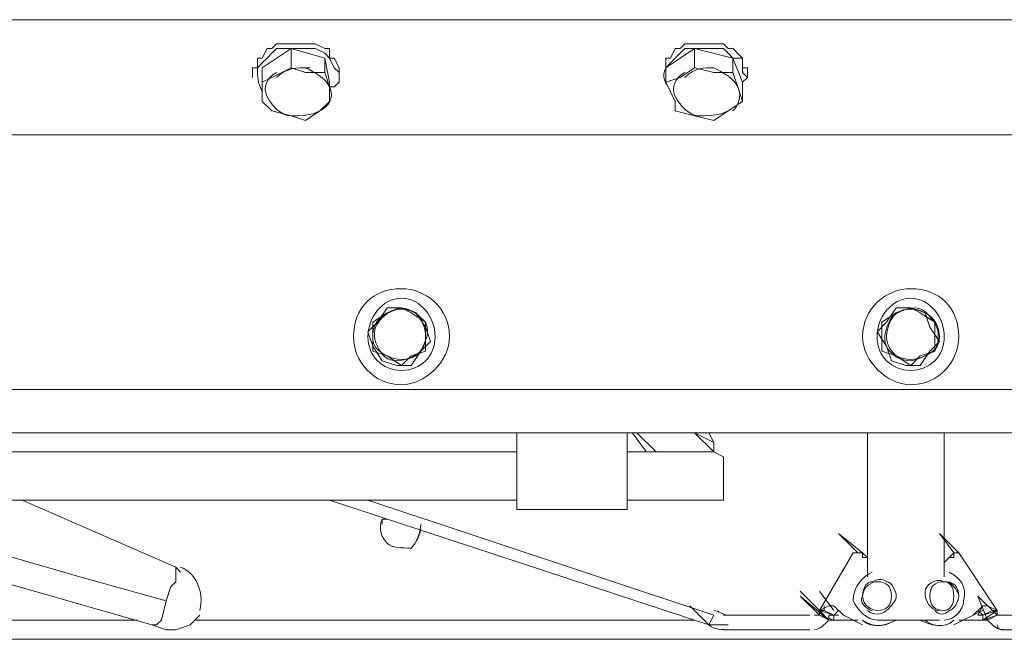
# Model space of a CAD drawing. Header units: millimetres. Extents: x -300186 to 535068, y -28581 to 763298.
# Tile 255 of 256: x 12894 to 13135, y 190097 to 190249. Entities that reach past the tile are written whole.
import ezdxf

# ---------------------------------------------------------------- set-up
doc = ezdxf.new("R2010")
doc.units = ezdxf.units.MM
doc.header["$LTSCALE"] = 10
doc.layers.add('koty', color=6, linetype='Continuous', lineweight=9)
doc.layers.add('NS_tenka', color=252, linetype='Continuous', lineweight=18)
doc.layers.add('popisky', color=6, linetype='Continuous')

# ---------------------------------------------------------------- blocks, each defined once
blk = doc.blocks.new('A$C12ac11e3')
at = {"layer": 'NS_tenka'}
for p, q in [((-869.83, 3847.74), (-17.82, 3847.74)), ((-17.82, 3847.74), (-869.83, 3847.74)), ((-599.96, 3840.67), (-598.79, 3841.85)), ((-598.79, 3841.85), (-596.43, 3841.85)), ((-596.43, 3841.85), (-595.25, 3841.85)), ((-595.25, 3841.85), (-592.89, 3841.85)), ((-592.89, 3841.85), (-591.72, 3841.85)), ((-591.72, 3841.85), (-589.36, 3841.85)), ((-589.36, 3841.85), (-587, 3840.67)), ((-499.8, 3840.67), (-498.62, 3841.85)), ((-498.62, 3841.85), (-497.44, 3841.85)), ((-497.44, 3841.85), (-495.08, 3841.85)), ((-495.08, 3841.85), (-492.73, 3841.85)), ((-492.73, 3841.85), (-491.55, 3841.85)), ((-491.55, 3841.85), (-489.19, 3841.85)), ((-489.19, 3841.85), (-488.01, 3840.67)), ((-602.32, 3835.96), (-595.25, 3840.67)), ((-602.32, 3838.31), (-601.14, 3840.67)), ((-601.14, 3840.67), (-599.96, 3840.67)), ((-601.14, 3838.31), (-599.96, 3839.49)), ((-599.96, 3839.49), (-598.79, 3840.67)), ((-598.79, 3840.67), (-596.43, 3840.67)), ((-596.43, 3840.67), (-595.25, 3840.67)), ((-595.25, 3840.67), (-595.25, 3835.96)), ((-595.25, 3840.67), (-587, 3838.31)), ((-595.25, 3840.67), (-592.89, 3840.67)), ((-592.89, 3840.67), (-591.72, 3840.67)), ((-591.72, 3840.67), (-589.36, 3840.67)), ((-589.36, 3840.67), (-587, 3839.49)), ((-587, 3840.67), (-585.82, 3840.67)), ((-587, 3839.49), (-585.82, 3838.31)), ((-585.82, 3840.67), (-585.82, 3838.31)), ((-503.33, 3835.96), (-496.26, 3840.67)), ((-502.15, 3838.31), (-500.98, 3840.67)), ((-500.98, 3840.67), (-499.8, 3840.67)), ((-500.98, 3838.31), (-499.8, 3839.49)), ((-499.8, 3839.49), (-498.62, 3840.67)), ((-498.62, 3840.67), (-497.44, 3840.67)), ((-497.44, 3840.67), (-495.08, 3840.67)), ((-496.26, 3840.67), (-496.26, 3835.96)), ((-496.26, 3840.67), (-486.84, 3838.31)), ((-495.08, 3840.67), (-492.73, 3840.67)), ((-492.73, 3840.67), (-491.55, 3840.67)), ((-491.55, 3840.67), (-489.19, 3840.67)), ((-489.19, 3840.67), (-488.01, 3839.49)), ((-488.01, 3840.67), (-486.84, 3840.67)), ((-488.01, 3839.49), (-486.84, 3838.31)), ((-486.84, 3840.67), (-484.48, 3838.31)), ((-603.5, 3835.96), (-603.5, 3838.31)), ((-603.5, 3838.31), (-602.32, 3838.31)), ((-603.5, 3835.96), (-602.32, 3837.13)), ((-602.32, 3837.13), (-601.14, 3838.31)), ((-587, 3838.31), (-587, 3834.78)), ((-587, 3838.31), (-585.82, 3832.42)), ((-585.82, 3838.31), (-585.82, 3838.31)), ((-585.82, 3838.31), (-584.64, 3835.96)), ((-585.82, 3838.31), (-584.64, 3838.31)), ((-584.64, 3838.31), (-583.47, 3835.96)), ((-503.33, 3835.96), (-503.33, 3838.31)), ((-503.33, 3838.31), (-502.15, 3838.31)), ((-503.33, 3835.96), (-502.15, 3837.13)), ((-502.15, 3837.13), (-500.98, 3838.31)), ((-486.84, 3838.31), (-486.84, 3834.78)), ((-486.84, 3838.31), (-484.48, 3832.42)), ((-486.84, 3838.31), (-484.48, 3838.31)), ((-484.48, 3838.31), (-484.48, 3835.96)), ((-484.48, 3838.31), (-484.48, 3838.31)), ((-484.48, 3838.31), (-484.48, 3835.96)), ((-604.68, 3835.96), (-604.68, 3833.6)), ((-604.68, 3835.96), (-603.5, 3835.96)), ((-603.5, 3834.78), (-603.5, 3835.96)), ((-602.32, 3832.42), (-602.32, 3835.96)), ((-595.25, 3835.96), (-599.96, 3833.6)), ((-591.72, 3834.78), (-595.25, 3835.96)), ((-595.25, 3835.96), (-595.25, 3835.96)), ((-587, 3834.78), (-591.72, 3834.78)), ((-585.82, 3831.24), (-587, 3834.78)), ((-587, 3834.78), (-587, 3834.78)), ((-584.64, 3835.96), (-583.47, 3834.78)), ((-583.47, 3833.6), (-583.47, 3835.96)), ((-583.47, 3835.96), (-583.47, 3835.96)), ((-583.47, 3835.96), (-583.47, 3835.96)), ((-583.47, 3834.78), (-583.47, 3833.6)), ((-503.33, 3835.96), (-503.33, 3833.6)), ((-503.33, 3832.42), (-503.33, 3835.96)), ((-503.33, 3834.78), (-503.33, 3835.96)), ((-503.33, 3835.96), (-503.33, 3835.96)), ((-496.26, 3835.96), (-499.8, 3833.6)), ((-491.55, 3834.78), (-496.26, 3835.96)), ((-496.26, 3835.96), (-496.26, 3835.96)), ((-486.84, 3834.78), (-491.55, 3834.78)), ((-485.66, 3831.24), (-486.84, 3834.78)), ((-486.84, 3834.78), (-486.84, 3834.78)), ((-484.48, 3835.96), (-484.48, 3834.78)), ((-484.48, 3835.96), (-483.3, 3835.96)), ((-484.48, 3834.78), (-483.3, 3833.6)), ((-483.3, 3833.6), (-483.3, 3835.96)), ((-483.3, 3835.96), (-483.3, 3835.96)), ((-604.68, 3833.6), (-604.68, 3833.6)), ((-599.96, 3833.6), (-602.32, 3832.42)), ((-602.32, 3832.42), (-602.32, 3827.71)), ((-585.82, 3832.42), (-585.82, 3827.71)), ((-583.47, 3832.42), (-584.64, 3831.24)), ((-583.47, 3833.6), (-583.47, 3832.42)), ((-503.33, 3833.6), (-503.33, 3833.6)), ((-499.8, 3833.6), (-503.33, 3832.42)), ((-503.33, 3832.42), (-500.98, 3827.71)), ((-483.3, 3833.6), (-484.48, 3832.42)), ((-484.48, 3832.42), (-484.48, 3827.71)), ((-484.48, 3832.42), (-484.48, 3831.24)), ((-585.82, 3827.71), (-585.82, 3831.24)), ((-584.64, 3831.24), (-585.82, 3831.24)), ((-484.48, 3827.71), (-485.66, 3831.24)), ((-602.32, 3827.71), (-602.32, 3827.71)), ((-602.32, 3827.71), (-599.96, 3825.35)), ((-588.18, 3825.35), (-585.82, 3827.71)), ((-585.82, 3827.71), (-585.82, 3827.71)), ((-500.98, 3827.71), (-500.98, 3827.71)), ((-500.98, 3827.71), (-500.98, 3825.35)), ((-488.01, 3825.35), (-484.48, 3827.71)), ((-484.48, 3827.71), (-484.48, 3827.71)), ((-599.96, 3825.35), (-595.25, 3824.17)), ((-591.72, 3822.99), (-588.18, 3825.35)), ((-500.98, 3825.35), (-496.26, 3824.17)), ((-491.55, 3822.99), (-488.01, 3825.35)), ((-595.25, 3824.17), (-591.72, 3822.99)), ((-496.26, 3824.17), (-491.55, 3822.99)), ((-909.89, 3819.46), (22.25, 3819.46)), ((-571.68, 3777.03), (-574.04, 3773.5)), ((-568.15, 3777.03), (-571.68, 3775.86)), ((-568.15, 3777.03), (-571.68, 3777.03)), ((-565.79, 3775.86), (-568.15, 3777.03)), ((-564.61, 3775.86), (-568.15, 3777.03)), ((-446.77, 3777.03), (-449.13, 3773.5)), ((-443.23, 3777.03), (-446.77, 3775.86)), ((-443.23, 3777.03), (-446.77, 3777.03)), ((-440.88, 3775.86), (-443.23, 3777.03)), ((-439.7, 3775.86), (-443.23, 3777.03)), ((-574.04, 3773.5), (-576.4, 3771.14)), ((-571.68, 3775.86), (-575.22, 3773.5)), ((-575.22, 3773.5), (-575.22, 3769.96)), ((-562.25, 3773.5), (-565.79, 3775.86)), ((-562.25, 3772.32), (-564.61, 3775.86)), ((-562.25, 3769.96), (-562.25, 3773.5)), ((-449.13, 3773.5), (-451.48, 3771.14)), ((-446.77, 3775.86), (-450.3, 3773.5)), ((-450.3, 3773.5), (-450.3, 3769.96)), ((-437.34, 3773.5), (-440.88, 3775.86)), ((-438.52, 3772.32), (-439.7, 3775.86)), ((-437.34, 3769.96), (-437.34, 3773.5)), ((-576.4, 3771.14), (-575.22, 3767.61)), ((-561.08, 3768.78), (-562.25, 3772.32)), ((-451.48, 3771.14), (-449.13, 3767.61)), ((-436.16, 3768.78), (-438.52, 3772.32)), ((-575.22, 3769.96), (-575.22, 3766.43)), ((-563.43, 3766.43), (-561.08, 3768.78)), ((-562.25, 3766.43), (-562.25, 3769.96)), ((-450.3, 3769.96), (-450.3, 3766.43)), ((-438.52, 3766.43), (-436.16, 3768.78)), ((-437.34, 3766.43), (-437.34, 3769.96)), ((-575.22, 3767.61), (-572.86, 3764.07)), ((-575.22, 3766.43), (-571.68, 3765.25)), ((-565.79, 3765.25), (-562.25, 3766.43)), ((-565.79, 3762.89), (-563.43, 3766.43)), ((-450.3, 3766.43), (-446.77, 3765.25)), ((-449.13, 3767.61), (-447.95, 3764.07)), ((-440.88, 3765.25), (-437.34, 3766.43)), ((-440.88, 3762.89), (-438.52, 3766.43)), ((-572.86, 3764.07), (-569.33, 3762.89)), ((-571.68, 3765.25), (-568.15, 3762.89)), ((-568.15, 3762.89), (-565.79, 3765.25)), ((-447.95, 3764.07), (-444.41, 3762.89)), ((-446.77, 3765.25), (-443.23, 3762.89)), ((-443.23, 3762.89), (-440.88, 3765.25)), ((-569.33, 3762.89), (-565.79, 3762.89)), ((-444.41, 3762.89), (-440.88, 3762.89)), ((-934.64, 3757), (46.99, 3757)), ((54.06, 3746.39), (-941.71, 3746.39)), ((-539.86, 3746.39), (-539.86, 3727.54)), ((-512.76, 3727.54), (-512.76, 3746.39)), ((-512.76, 3746.39), (-512.76, 3746.39)), ((-508.05, 3741.68), (-511.58, 3746.39)), ((-511.58, 3746.39), (-511.58, 3746.39)), ((-508.05, 3741.68), (-511.58, 3746.39)), ((-511.58, 3746.39), (-511.58, 3746.39)), ((-505.69, 3741.68), (-510.4, 3746.39)), ((-510.4, 3746.39), (-510.4, 3746.39)), ((-505.69, 3741.68), (-510.4, 3746.39)), ((-510.4, 3746.39), (-510.4, 3746.39)), ((-491.55, 3741.68), (-496.26, 3746.39)), ((-496.26, 3746.39), (-491.55, 3744.04)), ((-491.55, 3744.04), (-492.73, 3746.39)), ((-491.55, 3744.04), (-492.73, 3746.39)), ((-453.84, 3711.04), (-453.84, 3746.39)), ((-453.84, 3746.39), (-453.84, 3746.39)), ((-434.98, 3746.39), (-434.98, 3711.04)), ((-491.55, 3741.68), (-491.55, 3744.04)), ((-635.32, 3741.68), (-674.21, 3741.68)), ((-635.32, 3741.68), (-674.21, 3741.68)), ((-599.96, 3741.68), (-635.32, 3741.68)), ((-617.64, 3741.68), (-635.32, 3741.68)), ((-599.96, 3741.68), (-617.64, 3741.68)), ((-583.47, 3741.68), (-599.96, 3741.68)), ((-583.47, 3741.68), (-599.96, 3741.68)), ((-568.15, 3741.68), (-583.47, 3741.68)), ((-568.15, 3741.68), (-583.47, 3741.68)), ((-554.01, 3741.68), (-568.15, 3741.68)), ((-554.01, 3741.68), (-568.15, 3741.68)), ((-539.86, 3741.68), (-554.01, 3741.68)), ((-539.86, 3741.68), (-554.01, 3741.68)), ((-505.69, 3741.68), (-512.76, 3741.68)), ((-505.69, 3741.68), (-512.76, 3741.68)), ((-512.76, 3741.68), (-505.69, 3741.68)), ((-499.8, 3741.68), (-505.69, 3741.68)), ((-499.8, 3741.68), (-505.69, 3741.68)), ((-505.69, 3741.68), (-499.8, 3741.68)), ((-495.08, 3741.68), (-499.8, 3741.68)), ((-495.08, 3741.68), (-499.8, 3741.68)), ((-499.8, 3741.68), (-496.26, 3741.68)), ((-496.26, 3741.68), (-493.91, 3741.68)), ((-492.73, 3741.68), (-495.08, 3741.68)), ((-492.73, 3741.68), (-495.08, 3741.68)), ((-491.55, 3741.68), (-493.91, 3741.68)), ((-493.91, 3741.68), (-493.91, 3741.68)), ((-491.55, 3741.68), (-492.73, 3741.68)), ((-492.73, 3741.68), (-492.73, 3741.68)), ((-489.19, 3740.5), (-491.55, 3741.68)), ((-491.55, 3741.68), (-491.55, 3741.68)), ((-489.19, 3740.5), (-491.55, 3741.68)), ((-489.19, 3729.9), (-489.19, 3740.5)), ((-635.32, 3729.9), (-674.21, 3729.9)), ((-635.32, 3729.9), (-674.21, 3729.9)), ((-623.53, 3713.4), (-661.24, 3729.9)), ((-599.96, 3729.9), (-635.32, 3729.9)), ((-599.96, 3729.9), (-635.32, 3729.9)), ((-583.47, 3729.9), (-599.96, 3729.9)), ((-583.47, 3729.9), (-599.96, 3729.9)), ((-585.82, 3729.9), (-492.73, 3699.26)), ((-492.73, 3699.26), (-585.82, 3729.9)), ((-568.15, 3729.9), (-583.47, 3729.9)), ((-568.15, 3729.9), (-583.47, 3729.9)), ((-576.4, 3729.9), (-491.55, 3701.61)), ((-554.01, 3729.9), (-568.15, 3729.9)), ((-554.01, 3729.9), (-568.15, 3729.9)), ((-539.86, 3729.9), (-554.01, 3729.9)), ((-539.86, 3729.9), (-554.01, 3729.9)), ((-505.69, 3729.9), (-512.76, 3729.9)), ((-504.51, 3729.9), (-512.76, 3729.9)), ((-498.62, 3729.9), (-505.69, 3729.9)), ((-498.62, 3729.9), (-504.51, 3729.9)), ((-493.91, 3729.9), (-498.62, 3729.9)), ((-493.91, 3729.9), (-498.62, 3729.9)), ((-492.73, 3729.9), (-493.91, 3729.9)), ((-492.73, 3729.9), (-493.91, 3729.9)), ((-489.19, 3729.9), (-492.73, 3729.9)), ((-492.73, 3729.9), (-492.73, 3729.9)), ((-489.19, 3729.9), (-492.73, 3729.9)), ((-492.73, 3729.9), (-492.73, 3729.9)), ((-571.68, 3725.18), (-572.86, 3725.18)), ((-572.86, 3725.18), (-572.86, 3724)), ((-572.86, 3724), (-572.86, 3725.18)), ((-539.86, 3727.54), (-538.69, 3727.54)), ((-539.86, 3727.54), (-539.86, 3727.54)), ((-539.86, 3727.54), (-512.76, 3727.54)), ((-538.69, 3727.54), (-538.69, 3727.54)), ((-513.94, 3727.54), (-538.69, 3727.54)), ((-538.69, 3727.54), (-538.69, 3727.54)), ((-513.94, 3727.54), (-512.76, 3727.54)), ((-512.76, 3727.54), (-512.76, 3727.54)), ((-512.76, 3727.54), (-512.76, 3727.54)), ((-456.2, 3716.93), (-460.91, 3721.65)), ((-460.91, 3721.65), (-455.02, 3716.93)), ((-431.45, 3716.93), (-436.16, 3721.65)), ((-436.16, 3721.65), (-432.63, 3716.93)), ((-647.1, 3711.04), (-675.38, 3719.29)), ((-457.37, 3716.93), (-465.62, 3702.79)), ((-456.2, 3716.93), (-457.37, 3716.93)), ((-455.02, 3716.93), (-456.2, 3716.93)), ((-456.2, 3716.93), (-456.2, 3716.93)), ((-455.02, 3716.93), (-455.02, 3715.76)), ((-453.84, 3715.76), (-455.02, 3716.93)), ((-455.02, 3716.93), (-455.02, 3716.93)), ((-455.02, 3715.76), (-453.84, 3715.76)), ((-453.84, 3715.76), (-453.84, 3714.58)), ((-453.84, 3714.58), (-453.84, 3715.76)), ((-433.81, 3715.76), (-434.98, 3714.58)), ((-433.81, 3715.76), (-434.98, 3714.58)), ((-432.63, 3716.93), (-433.81, 3715.76)), ((-432.63, 3715.76), (-433.81, 3715.76)), ((-432.63, 3716.93), (-432.63, 3716.93)), ((-431.45, 3716.93), (-432.63, 3716.93)), ((-432.63, 3716.93), (-432.63, 3715.76)), ((-422.02, 3702.79), (-431.45, 3716.93)), ((-431.45, 3716.93), (-431.45, 3716.93)), ((-678.92, 3713.4), (-629.43, 3699.26)), ((-622.35, 3712.22), (-623.53, 3713.4)), ((-623.53, 3713.4), (-623.53, 3712.22)), ((-625.89, 3705.15), (-647.1, 3711.04)), ((-623.53, 3712.22), (-623.53, 3709.86)), ((-623.53, 3712.22), (-623.53, 3709.86)), ((-434.98, 3711.04), (-434.98, 3711.04)), ((-624.71, 3708.68), (-625.89, 3705.15)), ((-624.71, 3708.68), (-625.89, 3705.15)), ((-623.53, 3709.86), (-624.71, 3708.68)), ((-623.53, 3709.86), (-624.71, 3708.68)), ((-465.62, 3702.79), (-470.34, 3707.51)), ((-470.34, 3707.51), (-470.34, 3707.51)), ((-465.62, 3701.61), (-470.34, 3706.33)), ((-470.34, 3706.33), (-463.27, 3700.44)), ((-462.09, 3702.79), (-465.62, 3707.51)), ((-465.62, 3707.51), (-465.62, 3707.51)), ((-422.02, 3701.61), (-426.74, 3706.33)), ((-426.74, 3706.33), (-424.38, 3700.44)), ((-625.89, 3705.15), (-627.07, 3700.44)), ((-625.89, 3705.15), (-627.07, 3700.44)), ((-492.73, 3699.26), (-497.44, 3703.97)), ((-465.62, 3702.79), (-463.27, 3703.97)), ((-464.44, 3702.79), (-464.44, 3703.97)), ((-464.44, 3703.97), (-464.44, 3703.97)), ((-463.27, 3703.97), (-462.09, 3703.97)), ((-462.09, 3703.97), (-459.73, 3701.61)), ((-462.09, 3703.97), (-459.73, 3701.61)), ((-427.91, 3701.61), (-425.56, 3703.97)), ((-425.56, 3703.97), (-426.74, 3701.61)), ((-425.56, 3703.97), (-424.38, 3703.97)), ((-424.38, 3703.97), (-422.02, 3702.79)), ((-620, 3699.26), (-617.64, 3701.61)), ((-491.55, 3701.61), (-492.73, 3699.26)), ((-489.19, 3701.61), (-467.98, 3701.61)), ((-467.98, 3701.61), (-467.98, 3701.61)), ((-465.62, 3701.61), (-465.62, 3702.79)), ((-465.62, 3702.79), (-464.44, 3702.79)), ((-463.27, 3700.44), (-465.62, 3702.79)), ((-465.62, 3702.79), (-462.09, 3701.61)), ((-465.62, 3701.61), (-465.62, 3702.79)), ((-462.09, 3700.44), (-465.62, 3701.61)), ((-463.27, 3700.44), (-465.62, 3701.61)), ((-464.44, 3702.79), (-462.09, 3701.61)), ((-462.09, 3701.61), (-463.27, 3701.61)), ((-463.27, 3701.61), (-463.27, 3700.44)), ((-462.09, 3701.61), (-460.91, 3702.79)), ((-462.09, 3701.61), (-460.91, 3701.61)), ((-462.09, 3701.61), (-462.09, 3700.44)), ((-459.73, 3701.61), (-455.02, 3699.26)), ((-459.73, 3701.61), (-459.73, 3701.61)), ((-459.73, 3701.61), (-455.02, 3699.26)), ((-432.63, 3699.26), (-427.91, 3701.61)), ((-432.63, 3699.26), (-427.91, 3701.61)), ((-427.91, 3701.61), (-425.56, 3702.79)), ((-427.91, 3701.61), (-427.91, 3701.61)), ((-427.91, 3701.61), (-427.91, 3701.61)), ((-426.74, 3702.79), (-425.56, 3701.61)), ((-426.74, 3701.61), (-425.56, 3701.61)), ((-425.56, 3702.79), (-425.56, 3702.79)), ((-425.56, 3701.61), (-423.2, 3702.79)), ((-422.02, 3702.79), (-425.56, 3700.44)), ((-425.56, 3701.61), (-422.02, 3702.79)), ((-425.56, 3700.44), (-425.56, 3701.61)), ((-425.56, 3700.44), (-425.56, 3701.61)), ((-425.56, 3701.61), (-425.56, 3701.61)), ((-422.02, 3701.61), (-425.56, 3700.44)), ((-422.02, 3701.61), (-424.38, 3700.44)), ((-423.2, 3702.79), (-422.02, 3702.79)), ((-422.02, 3702.79), (-422.02, 3701.61)), ((-422.02, 3702.79), (-422.02, 3701.61)), ((-420.84, 3701.61), (-398.45, 3701.61)), ((-632.96, 3700.44), (-681.28, 3700.44)), ((-629.43, 3699.26), (-625.89, 3698.08)), ((-629.43, 3699.26), (-629.43, 3699.26)), ((-628.25, 3699.26), (-629.43, 3699.26)), ((-627.07, 3700.44), (-628.25, 3699.26)), ((-627.07, 3700.44), (-628.25, 3699.26)), ((-623.53, 3698.08), (-620, 3699.26)), ((-496.26, 3700.44), (-618.82, 3700.44)), ((-618.82, 3700.44), (-618.82, 3700.44)), ((-463.27, 3700.44), (-462.09, 3700.44)), ((-463.27, 3700.44), (-463.27, 3700.44)), ((-456.2, 3700.44), (-463.27, 3700.44)), ((-463.27, 3700.44), (-463.27, 3700.44)), ((-455.02, 3699.26), (-455.02, 3699.26)), ((-455.02, 3699.26), (-455.02, 3699.26)), ((-436.16, 3700.44), (-451.48, 3700.44)), ((-451.48, 3700.44), (-451.48, 3700.44)), ((-440.88, 3700.44), (-446.77, 3700.44)), ((-446.77, 3700.44), (-446.77, 3700.44)), ((-424.38, 3700.44), (-431.45, 3700.44)), ((-431.45, 3700.44), (-431.45, 3700.44)), ((-424.38, 3700.44), (-425.56, 3700.44)), ((-424.38, 3700.44), (-425.56, 3700.44)), ((-625.89, 3698.08), (-623.53, 3698.08)), ((-489.19, 3698.08), (-467.98, 3698.08)), ((-489.19, 3698.08), (-467.98, 3698.08)), ((-467.98, 3698.08), (-467.98, 3698.08)), ((-467.98, 3698.08), (-467.98, 3698.08)), ((-420.84, 3698.08), (-398.45, 3698.08)), ((59.96, 3695.72), (-947.6, 3695.72))]:
    blk.add_line(p, q, dxfattribs=at)
for points in [[(-603.5, 3835.96), (-603.5, 3833.6), (-603.5, 3832.42), (-602.32, 3830.06)], [(-598.79, 3834.78), (-601.14, 3833.6), (-602.32, 3831.24), (-601.14, 3828.88)], [(-590.54, 3835.96), (-594.07, 3835.96), (-596.43, 3835.96), (-598.79, 3833.6)], [(-585.82, 3831.24), (-587, 3833.6), (-589.36, 3834.78), (-591.72, 3835.96)], [(-503.33, 3835.96), (-504.51, 3833.6), (-503.33, 3832.42), (-502.15, 3830.06)], [(-498.62, 3834.78), (-500.98, 3833.6), (-502.15, 3831.24), (-500.98, 3828.88)], [(-491.55, 3835.96), (-493.91, 3835.96), (-496.26, 3835.96), (-498.62, 3833.6)], [(-485.66, 3831.24), (-486.84, 3833.6), (-489.19, 3834.78), (-491.55, 3835.96)], [(-588.18, 3825.35), (-585.82, 3826.53), (-584.64, 3828.88), (-585.82, 3831.24)], [(-486.84, 3825.35), (-485.66, 3826.53), (-484.48, 3828.88), (-485.66, 3831.24)], [(-601.14, 3828.88), (-599.96, 3826.53), (-597.61, 3824.17), (-595.25, 3824.17)], [(-500.98, 3828.88), (-499.8, 3826.53), (-497.44, 3824.17), (-495.08, 3824.17)], [(-595.25, 3824.17), (-592.89, 3824.17), (-590.54, 3824.17), (-588.18, 3825.35)], [(-496.26, 3824.17), (-492.73, 3824.17), (-490.37, 3824.17), (-488.01, 3825.35)], [(-568.15, 3777.03), (-569.33, 3777.03), (-571.68, 3775.86), (-572.86, 3774.68)], [(-564.61, 3775.86), (-566.97, 3777.03), (-569.33, 3777.03), (-571.68, 3775.86)], [(-562.25, 3773.5), (-563.43, 3774.68), (-565.79, 3777.03), (-568.15, 3777.03)], [(-442.05, 3777.03), (-444.41, 3777.03), (-446.77, 3775.86), (-447.95, 3774.68)], [(-439.7, 3775.86), (-442.05, 3777.03), (-444.41, 3777.03), (-446.77, 3775.86)], [(-437.34, 3773.5), (-438.52, 3774.68), (-439.7, 3777.03), (-442.05, 3777.03)], [(-571.68, 3775.86), (-574.04, 3774.68), (-575.22, 3772.32), (-575.22, 3769.96)], [(-572.86, 3774.68), (-575.22, 3772.32), (-575.22, 3769.96), (-574.04, 3767.61)], [(-562.25, 3769.96), (-562.25, 3772.32), (-563.43, 3774.68), (-564.61, 3775.86)], [(-563.43, 3766.43), (-562.25, 3768.78), (-561.08, 3771.14), (-562.25, 3773.5)], [(-447.95, 3774.68), (-449.13, 3772.32), (-450.3, 3769.96), (-449.13, 3767.61)], [(-446.77, 3775.86), (-447.95, 3774.68), (-449.13, 3772.32), (-449.13, 3769.96)], [(-436.16, 3769.96), (-436.16, 3772.32), (-437.34, 3774.68), (-439.7, 3775.86)], [(-437.34, 3766.43), (-436.16, 3768.78), (-436.16, 3771.14), (-437.34, 3773.5)], [(-575.22, 3769.96), (-575.22, 3767.61), (-574.04, 3766.43), (-571.68, 3765.25)], [(-564.61, 3765.25), (-563.43, 3766.43), (-562.25, 3767.61), (-562.25, 3769.96)], [(-449.13, 3769.96), (-449.13, 3767.61), (-447.95, 3766.43), (-446.77, 3765.25)], [(-439.7, 3765.25), (-437.34, 3766.43), (-436.16, 3767.61), (-436.16, 3769.96)], [(-574.04, 3767.61), (-572.86, 3765.25), (-571.68, 3764.07), (-569.33, 3764.07)], [(-569.33, 3764.07), (-566.97, 3764.07), (-564.61, 3765.25), (-563.43, 3766.43)], [(-449.13, 3767.61), (-447.95, 3765.25), (-445.59, 3764.07), (-443.23, 3764.07)], [(-443.23, 3764.07), (-442.05, 3764.07), (-439.7, 3765.25), (-437.34, 3766.43)], [(-571.68, 3765.25), (-569.33, 3764.07), (-566.97, 3764.07), (-564.61, 3765.25)], [(-446.77, 3765.25), (-444.41, 3764.07), (-442.05, 3764.07), (-439.7, 3765.25)], [(-572.86, 3725.18), (-574.04, 3722.83), (-572.86, 3720.47), (-571.68, 3719.29)], [(-572.86, 3725.18), (-574.04, 3722.83), (-572.86, 3720.47), (-571.68, 3719.29)], [(-617.64, 3702.79), (-616.46, 3707.51), (-618.82, 3712.22), (-622.35, 3713.4)], [(-452.66, 3712.22), (-455.02, 3711.04), (-457.37, 3708.68), (-457.37, 3705.15)], [(-449.13, 3709.86), (-449.13, 3709.86), (-450.3, 3711.04), (-452.66, 3709.86)], [(-452.66, 3709.86), (-453.84, 3709.86), (-455.02, 3708.68), (-455.02, 3706.33)], [(-431.45, 3706.33), (-431.45, 3708.68), (-432.63, 3709.86), (-434.98, 3709.86)], [(-431.45, 3706.33), (-431.45, 3707.51), (-432.63, 3708.68), (-433.81, 3709.86)], [(-434.98, 3700.44), (-432.63, 3700.44), (-430.27, 3702.79), (-430.27, 3705.15)], [(-491.55, 3702.79), (-490.37, 3702.79), (-489.19, 3701.61), (-488.01, 3701.61)], [(-466.8, 3701.61), (-466.8, 3701.61), (-465.62, 3701.61), (-465.62, 3701.61)], [(-437.34, 3702.79), (-436.16, 3701.61), (-434.98, 3701.61), (-433.81, 3702.79)], [(-422.02, 3701.61), (-422.02, 3701.61), (-420.84, 3701.61), (-420.84, 3701.61)], [(-422.02, 3701.61), (-420.84, 3701.61), (-420.84, 3701.61), (-420.84, 3701.61)], [(-492.73, 3699.26), (-491.55, 3698.08), (-489.19, 3698.08), (-488.01, 3698.08)], [(-492.73, 3699.26), (-491.55, 3699.26), (-489.19, 3699.26), (-488.01, 3699.26)], [(-466.8, 3698.08), (-465.62, 3698.08), (-464.44, 3699.26), (-463.27, 3700.44)], [(-466.8, 3698.08), (-465.62, 3698.08), (-464.44, 3699.26), (-463.27, 3700.44)], [(-455.02, 3700.44), (-451.48, 3698.08), (-449.13, 3699.26), (-446.77, 3700.44)], [(-455.02, 3700.44), (-452.66, 3698.08), (-449.13, 3699.26), (-446.77, 3700.44)], [(-440.88, 3700.44), (-438.52, 3699.26), (-434.98, 3698.08), (-432.63, 3700.44)], [(-439.7, 3700.44), (-438.52, 3699.26), (-434.98, 3698.08), (-432.63, 3700.44)], [(-424.38, 3700.44), (-423.2, 3699.26), (-422.02, 3698.08), (-420.84, 3698.08)], [(-422.02, 3699.26), (-422.02, 3698.08), (-420.84, 3698.08), (-419.66, 3698.08)]]:
    blk.add_open_spline(points, degree=3, dxfattribs=at)
for points, knots in [([(-556.36, 3769.96), (-556.36, 3777.03), (-562.25, 3781.75), (-568.15, 3781.75), (-568.15, 3781.75), (-575.22, 3781.75), (-579.93, 3777.03), (-579.93, 3769.96), (-579.93, 3769.96), (-579.93, 3764.07), (-575.22, 3758.18), (-568.15, 3758.18), (-568.15, 3758.18), (-562.25, 3758.18), (-556.36, 3764.07), (-556.36, 3769.96)], [0, 0, 0, 0, 0.0625, 0.0625, 0.0625, 0.062501, 0.125, 0.125, 0.125, 0.125001, 0.1875, 0.1875, 0.1875, 0.187501, 1, 1, 1, 1]), ([(-431.45, 3769.96), (-431.45, 3777.03), (-436.16, 3781.75), (-443.23, 3781.75), (-443.23, 3781.75), (-449.13, 3781.75), (-455.02, 3777.03), (-455.02, 3769.96), (-455.02, 3769.96), (-455.02, 3764.07), (-449.13, 3758.18), (-443.23, 3758.18), (-443.23, 3758.18), (-436.16, 3758.18), (-431.45, 3764.07), (-431.45, 3769.96)], [0, 0, 0, 0, 0.0625, 0.0625, 0.0625, 0.062501, 0.125, 0.125, 0.125, 0.125001, 0.1875, 0.1875, 0.1875, 0.187501, 1, 1, 1, 1]), ([(-559.9, 3769.96), (-559.9, 3774.68), (-563.43, 3779.39), (-568.15, 3779.39), (-568.15, 3779.39), (-572.86, 3779.39), (-576.4, 3774.68), (-576.4, 3769.96), (-576.4, 3769.96), (-576.4, 3765.25), (-572.86, 3761.71), (-568.15, 3761.71), (-568.15, 3761.71), (-563.43, 3761.71), (-559.9, 3765.25), (-559.9, 3769.96)], [0, 0, 0, 0, 0.0625, 0.0625, 0.0625, 0.062501, 0.125, 0.125, 0.125, 0.125001, 0.1875, 0.1875, 0.1875, 0.187501, 1, 1, 1, 1]), ([(-434.98, 3769.96), (-434.98, 3774.68), (-438.52, 3779.39), (-443.23, 3779.39), (-443.23, 3779.39), (-447.95, 3779.39), (-451.48, 3774.68), (-451.48, 3769.96), (-451.48, 3769.96), (-451.48, 3765.25), (-447.95, 3761.71), (-443.23, 3761.71), (-443.23, 3761.71), (-438.52, 3761.71), (-434.98, 3765.25), (-434.98, 3769.96)], [0, 0, 0, 0, 0.0625, 0.0625, 0.0625, 0.062501, 0.125, 0.125, 0.125, 0.125001, 0.1875, 0.1875, 0.1875, 0.187501, 1, 1, 1, 1]), ([(-565.79, 3718.11), (-565.79, 3718.11), (-564.61, 3719.29), (-563.43, 3721.65), (-563.43, 3724)], [0.1666667, 0.1666667, 0.1666667, 0.1666667, 0.1666677, 1, 1, 1, 1]), ([(-565.79, 3718.11), (-565.79, 3718.11), (-564.61, 3719.29), (-563.43, 3721.65), (-563.43, 3722.83)], [0.1666667, 0.1666667, 0.1666667, 0.1666667, 0.1666677, 1, 1, 1, 1]), ([(-571.68, 3719.29), (-571.68, 3719.29), (-570.5, 3718.11), (-568.15, 3718.11), (-565.79, 3718.11)], [0.08333334, 0.08333334, 0.08333334, 0.08333334, 0.08333434, 0.16666667, 0.16666667, 0.16666667, 0.16666667]), ([(-571.68, 3719.29), (-571.68, 3719.29), (-570.5, 3718.11), (-568.15, 3718.11), (-565.79, 3718.11)], [0.08333334, 0.08333334, 0.08333334, 0.08333334, 0.08333434, 0.16666667, 0.16666667, 0.16666667, 0.16666667]), ([(-434.98, 3709.86), (-434.98, 3709.86), (-437.34, 3711.04), (-439.7, 3708.68), (-439.7, 3707.51), (-439.7, 3707.51), (-439.7, 3705.15), (-438.52, 3702.79), (-436.16, 3702.79)], [0.0833333, 0.0833333, 0.0833333, 0.0833333, 0.0833343, 0.1666667, 0.1666667, 0.1666667, 0.1666677, 1, 1, 1, 1]), ([(-430.27, 3705.15), (-430.27, 3705.15), (-429.09, 3708.68), (-431.45, 3711.04), (-433.81, 3712.22)], [0.125, 0.125, 0.125, 0.125, 0.125001, 1, 1, 1, 1]), ([(-447.95, 3706.33), (-447.95, 3708.68), (-449.13, 3709.86), (-451.48, 3709.86), (-451.48, 3709.86), (-452.66, 3709.86), (-455.02, 3708.68), (-455.02, 3706.33), (-455.02, 3706.33), (-455.02, 3703.97), (-452.66, 3702.79), (-451.48, 3702.79), (-451.48, 3702.79), (-449.13, 3702.79), (-447.95, 3703.97), (-447.95, 3706.33)], [0, 0, 0, 0, 0.0625, 0.0625, 0.0625, 0.062501, 0.125, 0.125, 0.125, 0.125001, 0.1875, 0.1875, 0.1875, 0.187501, 1, 1, 1, 1]), ([(-447.95, 3706.33), (-447.95, 3708.68), (-449.13, 3709.86), (-451.48, 3709.86), (-451.48, 3709.86), (-452.66, 3709.86), (-455.02, 3708.68), (-455.02, 3706.33), (-455.02, 3706.33), (-455.02, 3703.97), (-452.66, 3702.79), (-451.48, 3702.79), (-451.48, 3702.79), (-449.13, 3702.79), (-447.95, 3703.97), (-447.95, 3706.33)], [0, 0, 0, 0, 0.0625, 0.0625, 0.0625, 0.062501, 0.125, 0.125, 0.125, 0.125001, 0.1875, 0.1875, 0.1875, 0.187501, 1, 1, 1, 1]), ([(-453.84, 3702.79), (-452.66, 3701.61), (-450.3, 3701.61), (-449.13, 3702.79), (-449.13, 3702.79), (-447.95, 3703.97), (-446.77, 3705.15), (-446.77, 3706.33), (-446.77, 3706.33), (-446.77, 3707.51), (-447.95, 3709.86), (-449.13, 3709.86)], [0, 0, 0, 0, 0.083333, 0.083333, 0.083333, 0.083334, 0.166667, 0.166667, 0.166667, 0.166668, 1, 1, 1, 1]), ([(-432.63, 3706.33), (-432.63, 3708.68), (-433.81, 3709.86), (-434.98, 3709.86), (-434.98, 3709.86), (-437.34, 3709.86), (-438.52, 3708.68), (-438.52, 3706.33), (-438.52, 3706.33), (-438.52, 3703.97), (-437.34, 3702.79), (-434.98, 3702.79), (-434.98, 3702.79), (-433.81, 3702.79), (-432.63, 3703.97), (-432.63, 3706.33)], [0, 0, 0, 0, 0.0625, 0.0625, 0.0625, 0.062501, 0.125, 0.125, 0.125, 0.125001, 0.1875, 0.1875, 0.1875, 0.187501, 1, 1, 1, 1]), ([(-432.63, 3706.33), (-432.63, 3708.68), (-433.81, 3709.86), (-434.98, 3709.86), (-434.98, 3709.86), (-437.34, 3709.86), (-438.52, 3708.68), (-438.52, 3706.33), (-438.52, 3706.33), (-438.52, 3703.97), (-437.34, 3702.79), (-434.98, 3702.79), (-434.98, 3702.79), (-433.81, 3702.79), (-432.63, 3703.97), (-432.63, 3706.33)], [0, 0, 0, 0, 0.0625, 0.0625, 0.0625, 0.062501, 0.125, 0.125, 0.125, 0.125001, 0.1875, 0.1875, 0.1875, 0.187501, 1, 1, 1, 1]), ([(-455.02, 3706.33), (-455.02, 3706.33), (-456.2, 3705.15), (-453.84, 3702.79), (-452.66, 3702.79)], [0.125, 0.125, 0.125, 0.125, 0.125001, 1, 1, 1, 1]), ([(-433.81, 3702.79), (-433.81, 3702.79), (-432.63, 3702.79), (-431.45, 3705.15), (-431.45, 3706.33)], [0.125, 0.125, 0.125, 0.125, 0.125001, 1, 1, 1, 1]), ([(-457.37, 3705.15), (-457.37, 3705.15), (-456.2, 3702.79), (-453.84, 3700.44), (-451.48, 3700.44)], [0.125, 0.125, 0.125, 0.125, 0.125001, 1, 1, 1, 1])]:
    blk.add_open_spline(points, degree=3, knots=knots, dxfattribs=at)
blk = doc.blocks.new('podklad')
at = {"layer": 'koty', "color": 252}
blk.add_blockref('A$C12ac11e3', (138541.33, 448055.96), dxfattribs=at)

msp = doc.modelspace()

# ---------------------------------------------------------------- block references
at = {"layer": 'popisky', "lineweight": -3}
msp.add_blockref('podklad', (-124985.783, -261654.613), dxfattribs=at)

doc.saveas('drawing.dxf')
